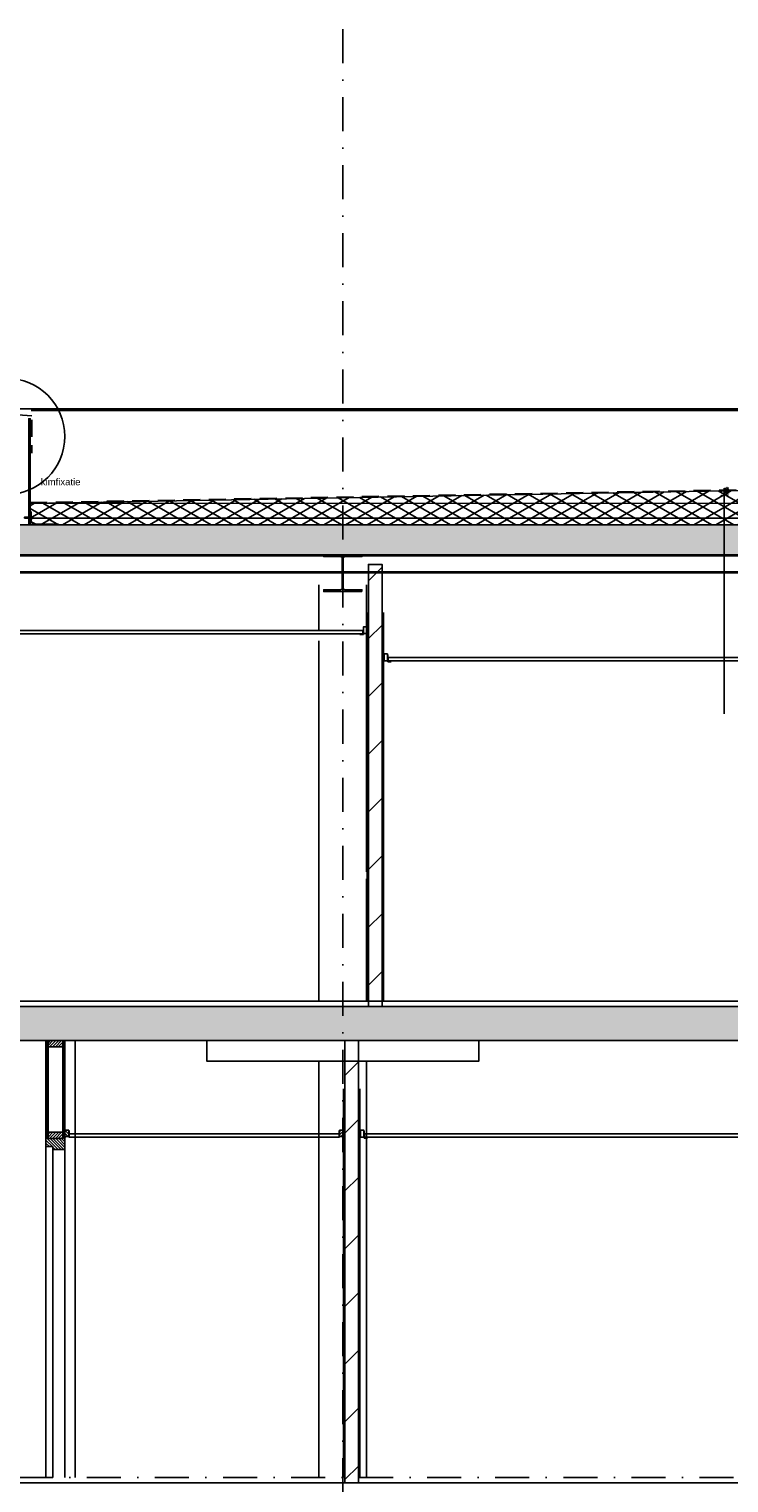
# Model space of a CAD drawing. Extents: x 0 to 317513, y 0 to 193913.
# Tile 79 of 105: x 217918 to 223059, y 157459 to 168143. Entities that reach past the tile are written whole.
import ezdxf

# ---------------------------------------------------------------- set-up
doc = ezdxf.new("R2010")
doc.units = 0
doc.header["$LTSCALE"] = 20
doc.header["$MEASUREMENT"] = 0
doc.header["$PDSIZE"] = -1
for name, pattern in [('DASHDOT', [25, 12.5, -6.25, 0, -6.25]), ('DD1', [2.66667, 1.66667, -0.5, 0, -0.5]), ('HIDDEN', [9.375, 6.25, -3.125])]:
    doc.linetypes.add(name, pattern=pattern)
doc.layers.get('0').update_dxf_attribs({"linetype": 'CONTINUOUS'})
for name, color, linetype in [('_DETAILNUMMERS', 4, 'CONTINUOUS'), ('A--01A1_ACEER', 1, 'CONTINUOUS'), ('A--A21--_F-23-', 9, 'CONTINUOUS'), ('A--A22--_F123-', 9, 'CONTINUOUS'), ('A--A23--_F--3-', 9, 'CONTINUOUS'), ('A--A25--_F--3-', 9, 'CONTINUOUS'), ('A--A31--_F--3-', 9, 'CONTINUOUS'), ('A--A42--_F--3-', 9, 'CONTINUOUS'), ('A--A42--_F-23-', 9, 'CONTINUOUS'), ('A--L13D3_VLOEREN', 3, 'CONTINUOUS'), ('A--L21--', 3, 'CONTINUOUS'), ('A--L21--_F-23-', 4, 'CONTINUOUS'), ('A--L21D1_BUITENWAND', 1, 'CONTINUOUS'), ('A--L21D3_BUITENWAND', 3, 'CONTINUOUS'), ('A--L22--', 3, 'CONTINUOUS'), ('A--L22--_F--3-', 7, 'CONTINUOUS'), ('A--L22D2_BINNENWAND', 2, 'CONTINUOUS'), ('A--L22D3_BINNENWAND', 3, 'CONTINUOUS'), ('A--L23--', 7, 'CONTINUOUS'), ('A--L23--_F--3-', 7, 'CONTINUOUS'), ('A--L24A2_TRAPPEN', 2, 'CONTINUOUS'), ('A--L25--', 7, 'CONTINUOUS'), ('A--L25--_F-23-', 7, 'CONTINUOUS'), ('A--L27DC4_DAKEN', 4, 'HIDDEN'), ('A--L28--', 7, 'CONTINUOUS'), ('A--L28--_F--3-', 1, 'CONTINUOUS'), ('A--L28D1_KONSTRUKTIES', 1, 'CONTINUOUS'), ('A--L31--_F--3-', 7, 'CONTINUOUS'), ('A--L35--', 7, 'CONTINUOUS'), ('A--L35--_F-23-', 7, 'CONTINUOUS'), ('A--L35-D2-_PLAFONDS', 2, 'CONTINUOUS'), ('A--L35-D4-_PLAFONDS', 4, 'CONTINUOUS'), ('A--L351-_F-23-', 7, 'CONTINUOUS'), ('A--L42--', 7, 'CONTINUOUS'), ('A--L42--_F--3-', 7, 'CONTINUOUS'), ('A--L42--_F-23-', 7, 'CONTINUOUS'), ('A--T$1A-_F123_20', 1, 'CONTINUOUS'), ('A--T01A-25_TEKST', 2, 'CONTINUOUS'), ('STRAMIEN', 8, 'DD1'), ('X--LR---_CP', 7, 'CONTINUOUS')]:
    doc.layers.add(name, color=color, linetype=linetype)
doc.styles.add('EB2', font='ARIAL.TTF')
pattern_1 = [(270, (0, 0), (4, -9e-16), [])]
pattern_2 = [(134, (397244.69, 58203.42), (86.320776, 83.359004), []), (129, (397244.69, 58203.42), (-143.64922, -10.04493), [15, -165]), (184, (397244.69, 58203.42), (30.37155, 149.93121), [12, -132]), (78.5486, (397232.72, 58202.59), (-113.27778, 139.88618), [12.74804, -140.22842]), (132.8158, (397245.38, 58243.42), (-213.99344, -29.37358), [22.5, -247.5]), (82.3644, (397227.55, 58240.97), (-183.50393, 198.05632), [19.12206, -210.3426]), (187.8158, (397245.38, 58243.42), (-183.50378, 198.05647), [18, -198]), (158, (397225.21, 58233.77), (-120.76856, -78.42802), [15, -165]), (213, (397225.21, 58233.77), (-46.12453, 145.85721), [12, -132]), (107.5486, (397215.15, 58227.23), (-166.893145, 67.42906), [12.74804, -140.22842]), (141.5, (397244.686, 58203.424), (-1.269641, 66.611074), [0, -130.4, 0, -134, 0, -132.5]), (171.5, (397244.686, 58203.424), (-51.229207, 79.788568), [0, -76.4, 0, -127.4, 0, -50.5]), (211.5, (397289.28, 58202.645), (-106.826954, -2.64699), [0, -50, 0, -156, 0, -207]), (221.5, (397309.28, 58202.3), (-116.270055, 22.053548), [0, -65, 0, -103.6, 0, -147]), (221.5, (397309.28, 58202.3), (-116.270055, 22.053548), [0, -65, 0, -103.6, 0, -147])]

# ---------------------------------------------------------------- blocks, each defined once
blk = doc.blocks.new('Q020259-')
at = {"layer": 'A--A25--_F--3-'}
h = blk.add_hatch(dxfattribs=at)
h.set_pattern_fill('ALFALINE', color=256, scale=15, style=0, pattern_type=2)
h.set_pattern_definition([(45, (0, 0), (-10.6066, 10.6066), [])])
h.paths.add_polyline_path([(0, 0), (0, 46), (28, 46), (28, 0)])
at = {"layer": 'A--L25--_F-23-', "color": 2, "linetype": 'Continuous'}
blk.add_lwpolyline([(0, 0), (0, 46), (28, 46), (28, 0)], close=True, dxfattribs=at)
at = {"layer": 'X--LR---_CP'}
for p in [(0, 0), (0, 0), (28, 0)]:
    blk.add_point(p, dxfattribs=at)
blk = doc.blocks.new('*U804')
at = {"layer": 'A--A42--_F--3-', "linetype": 'Continuous'}
h = blk.add_hatch(dxfattribs=at)
h.set_pattern_fill('ALFALINE', color=256, scale=4, angle=225, style=0)
h.set_pattern_definition(pattern_1)
h.paths.add_polyline_path([(0, 0), (-8, 0), (-8, 700), (0, 700), (8, 700), (8, 0)])
at = {"layer": 'A--L42--_F--3-', "color": 3, "linetype": 'Continuous'}
for points in [[(0, 0), (-8, 0), (-8, 700), (0, 700)], [(0, 0), (8, 0), (8, 700), (0, 700)]]:
    blk.add_lwpolyline(points, dxfattribs=at)
blk = doc.blocks.new('*U803')
at = {"layer": 'A--A42--_F--3-', "linetype": 'Continuous'}
h = blk.add_hatch(dxfattribs=at)
h.set_pattern_fill('ALFALINE', color=256, scale=4, angle=225, style=0)
h.set_pattern_definition(pattern_1)
h.paths.add_polyline_path([(0, 0), (-8, 0), (-8, 700), (0, 700), (8, 700), (8, 0)])
at = {"layer": 'A--L42--_F--3-', "color": 3, "linetype": 'Continuous'}
for points in [[(0, 0), (-8, 0), (-8, 700), (0, 700)], [(0, 0), (8, 0), (8, 700), (0, 700)]]:
    blk.add_lwpolyline(points, dxfattribs=at)
blk = doc.blocks.new('*U801')
at = {"layer": 'A--A22--_F123-', "linetype": 'Continuous'}
h = blk.add_hatch(dxfattribs=at)
h.set_pattern_fill('ALFALINE', color=256, scale=300, style=0)
h.set_pattern_definition([(45, (-220287.35, -157459.32), (-212.13203, 212.13203), [])])
h.paths.add_polyline_path([(0, 0), (-50, 0), (-50, 3250), (0, 3250), (50, 3250), (50, 0)])
at = {"layer": 'A--L22--_F--3-', "color": 4, "linetype": 'Continuous'}
for points in [[(0, 0), (-50, 0), (-50, 3250), (0, 3250)], [(0, 0), (50, 0), (50, 3250), (0, 3250)]]:
    blk.add_lwpolyline(points, dxfattribs=at)
blk = doc.blocks.new('*U800')
at = {"layer": 'A--A22--_F123-', "linetype": 'Continuous'}
h = blk.add_hatch(dxfattribs=at)
h.set_pattern_fill('ALFALINE', color=256, scale=300, style=0)
h.set_pattern_definition([(45, (-220460.6, -160959.32), (-212.13203, 212.13203), [])])
h.paths.add_polyline_path([(0, 0), (-50, 0), (-50, 3250), (0, 3250), (50, 3250), (50, 0)])
at = {"layer": 'A--L22--_F--3-', "color": 4, "linetype": 'Continuous'}
for points in [[(0, 0), (-50, 0), (-50, 3250), (0, 3250)], [(0, 0), (50, 0), (50, 3250), (0, 3250)]]:
    blk.add_lwpolyline(points, dxfattribs=at)
blk = doc.blocks.new('Q031612A')
at = {"layer": 'A--L35--_F-23-', "color": 1, "linetype": 'Continuous'}
for points in [[(0, 0), (0, 11), (-4, 11), (-5, 10), (-5, -10), (-4, -11), (0, -11), (0, -5), (-4, -5), (0, -5), (0, -11), (-4, -11), (-5, -10), (-5, -4), (-4, -5), (-5, -5)], [(-5, 4), (-4, 5), (-5, 5)], [(-4, 5), (0, 5), (0, -5)], [(2, 4), (1, -4)], [(1, 4), (1, -4)], [(3, 4), (2, -4)], [(5, 4), (4, -4)], [(6, 4), (5, -4)], [(8, 4), (7, -4)], [(9, 4), (8, -4)], [(11, 4), (10, -4)], [(12, 4), (11, -4)], [(14, 4), (13, -4)], [(15, 4), (14, -4)], [(17, 4), (16, -4)], [(18, 4), (17, -4)], [(20, 4), (19, -4)], [(21, 4), (20, -4)], [(23, 4), (22, -4)], [(24, 4), (23, -4)], [(26, 4), (25, -4)], [(27, 4), (26, -4)], [(29, 4), (28, -4)], [(30, 4), (29, -4)], [(32, 4), (31, -4)], [(33, 4), (32, -4)], [(35, 4), (34, -4)], [(36, 4), (35, -4)], [(38, 4), (37, -4)], [(39, 4), (38, -4)], [(41, 4), (40, -4)], [(42, 4), (41, -4)], [(44, 4), (43, -4)], [(46, 4), (44, -4)], [(47, 4), (46, -4)], [(48, -3), (47, -4)]]:
    blk.add_lwpolyline(points, dxfattribs=at)
blk.add_lwpolyline([(48, 4), (47, 4), (0, 4), (0, -4), (47, -4), (48, -4)], close=True, dxfattribs=at)
at = {"layer": 'A--L351-_F-23-', "color": 1, "linetype": 'DASHDOT'}
blk.add_lwpolyline([(-8, 0), (52, 0)], dxfattribs=at)
at = {"layer": 'X--LR---_CP', "color": 1, "linetype": 'DASHDOT'}
blk.add_point((0, 0), dxfattribs=at)
blk.add_point((0, 0), dxfattribs=at)
blk.add_point((0, 0), dxfattribs=at)
blk = doc.blocks.new('Q031611-')
at = {"layer": 'A--L35--_F-23-', "color": 1, "linetype": 'Continuous'}
for points in [[(5, 5), (5, 10), (4, 11), (0, 11), (0, 10), (0, 5), (0, 5), (4, 5), (5, 5), (5, 4), (4, 5), (5, 4), (5, -4), (4, -5), (0, -5), (0, -5), (0, -10), (0, -11), (4, -11), (5, -10), (5, -4), (4, -5), (5, -5), (4, -5), (0, -5), (0, -4), (0, -5), (0, 4), (0, 5), (0, 5), (0, 4)], [(0, 4), (0, -5)]]:
    blk.add_lwpolyline(points, dxfattribs=at)
at = {"layer": 'X--LR---_CP', "color": 1, "linetype": 'Continuous'}
blk.add_point((0, 0), dxfattribs=at)
blk.add_point((0, 0), dxfattribs=at)
blk.add_point((0, 0), dxfattribs=at)
blk = doc.blocks.new('*U799')
at = {"layer": 'A--A42--_F-23-', "linetype": 'Continuous'}
h = blk.add_hatch(dxfattribs=at)
h.set_pattern_fill('ALFALINE', color=256, scale=40, style=0)
h.set_pattern_definition([(45, (-217920.59, -164499.32), (-28.284271, 28.284271), [])])
h.paths.add_polyline_path([(0, 0), (-5, 0), (-5, 780), (0, 780), (5, 780), (5, 0)])
at = {"layer": 'A--L42--_F-23-', "color": 2, "linetype": 'Continuous'}
for points in [[(0, 0), (-5, 0), (-5, 780), (0, 780)], [(0, 0), (5, 0), (5, 780), (0, 780)]]:
    blk.add_lwpolyline(points, dxfattribs=at)
blk = doc.blocks.new('*U783')
at = {"layer": 'A--L23--_F--3-', "color": 2, "linetype": 'Continuous'}
blk.add_lwpolyline([(0, 0), (0, 20), (18229, 20), (18229, 0)], dxfattribs=at)
blk = doc.blocks.new('*U776')
at = {"layer": 'A--L23--_F--3-', "color": 2, "linetype": 'Continuous'}
blk.add_lwpolyline([(0, 0), (0, -20), (-14053, -20), (-14053, 0)], dxfattribs=at)
blk = doc.blocks.new('*U744')
at = {"layer": 'A--L23--_F--3-', "color": 2, "linetype": 'Continuous'}
blk.add_lwpolyline([(0, 0), (0, -20), (-6488, -20), (-6488, 0)], dxfattribs=at)
blk = doc.blocks.new('Q020497-')
at = {"layer": 'A--L28--_F--3-', "color": 4, "linetype": 'Continuous'}
blk.add_lwpolyline([(140, -135), (-140, -135), (-140, -122), (-16, -122, 0.414214), (-4, -110), (-4, 110, 0.414214), (-16, 122), (-140, 122), (-140, 135), (140, 135), (140, 122), (16, 122, 0.414214), (4, 110), (4, -110, 0.414214), (16, -122), (140, -122)], format="xyb", close=True, dxfattribs=at)
at = {"layer": 'X--LR---_CP'}
for p in [(-4, 0), (0, 0), (4, 0)]:
    blk.add_point(p, dxfattribs=at)

msp = doc.modelspace()

# ---------------------------------------------------------------- hatches: boundary and pattern name
at = {"layer": 'A--A21--_F-23-'}
h = msp.add_hatch(dxfattribs=at)
h.set_pattern_fill('ALFAISO', color=256, scale=80, angle=270, style=0, pattern_type=2)
h.set_pattern_definition([(330, (88308.34, 68743.42), (40, 69.282032), []), (30, (88308.34, 68743.42), (-40, 69.282032), [])])
h.paths.add_polyline_path([(217925.6, 164499.3), (239022.3, 164499.3), (239022.3, 164827.9), (229031, 164658.4), (228930.8, 164658.9), (223440.9, 164758), (217925.6, 164657.5)])
at = {"layer": 'A--A23--_F--3-'}
h = msp.add_hatch(dxfattribs=at)
h.set_pattern_fill('ALFABET', color=256, scale=20, angle=1, style=0, pattern_type=2)
h.set_pattern_definition([(134, (352898.12, 58303.42), (86.32078, 83.359004), []), (129, (352898.12, 58303.42), (-143.64922, -10.04493), [15, -165]), (184, (352898.12, 58303.42), (30.37155, 149.9312), [12, -132]), (78.5486, (352886.15, 58302.59), (-113.27778, 139.88618), [12.74804, -140.22842]), (132.8158, (352898.82, 58343.42), (-213.99344, -29.37358), [22.5, -247.5]), (82.3644, (352880.98, 58340.97), (-183.50393, 198.05632), [19.12206, -210.3426]), (187.8158, (352898.82, 58343.42), (-183.50378, 198.05647), [18, -198]), (158, (352878.65, 58333.77), (-120.76856, -78.42802), [15, -165]), (213, (352878.65, 58333.77), (-46.12453, 145.85721), [12, -132]), (107.5486, (352868.58, 58327.23), (-166.89315, 67.42906), [12.74804, -140.22842]), (141.5, (352898.12, 58303.424), (-1.269641, 66.611074), [0, -130.4, 0, -134, 0, -132.5]), (171.5, (352898.12, 58303.424), (-51.229207, 79.788568), [0, -76.4, 0, -127.4, 0, -50.5]), (211.5, (352942.71, 58302.645), (-106.826954, -2.64699), [0, -50, 0, -156, 0, -207]), (221.5, (352962.71, 58302.3), (-116.270055, 22.05355), [0, -65, 0, -103.6, 0, -147]), (221.5, (352962.71, 58302.3), (-116.270055, 22.05355), [0, -65, 0, -103.6, 0, -147])])
h.paths.add_polyline_path([(209419.3, 164499.3), (209419.3, 164279.3), (239012.3, 164279.3), (239012.3, 164499.3)])
h = msp.add_hatch(dxfattribs=at)
h.set_pattern_fill('ALFABET', color=256, scale=20, angle=1, style=0, pattern_type=2)
h.set_pattern_definition(pattern_2)
h.paths.add_polyline_path([(219125.6, 160959.3), (219125.6, 160709.3), (216887.3, 160709.3), (216787.3, 160709.3), (216787.3, 160859.4), (216887.3, 160859.4), (216887.3, 160959.3)])
h.paths.add_polyline_path([(219125.6, 160709.3), (219125.6, 160959.3), (220222.3, 160959.3), (220222.3, 160709.3)])
h = msp.add_hatch(dxfattribs=at)
h.set_pattern_fill('ALFABET', color=256, scale=20, angle=1, style=0, pattern_type=2)
h.set_pattern_definition(pattern_2)
h.paths.add_polyline_path([(225622.3, 160709.3), (225622.3, 160959.3), (220222.3, 160959.3), (220222.3, 160709.3)])
at = {"layer": 'A--A25--_F--3-'}
h = msp.add_hatch(dxfattribs=at)
h.set_pattern_fill('ALFALINE', color=256, scale=15, angle=-90, style=0, pattern_type=2)
h.set_pattern_definition([(225, (218165.59, 160909.322), (-10.6066, 10.6066), [])])
h.paths.add_polyline_path([(218165.6, 160709.3), (218056.6, 160709.3), (218056.6, 160663.3), (218165.6, 160663.3)])
h = msp.add_hatch(dxfattribs=at)
h.set_pattern_fill('ALFALINE', color=256, scale=15, angle=-90, style=0, pattern_type=2)
h.set_pattern_definition([(225, (218165.59, 160236.322), (-10.6066, 10.6066), [])])
h.paths.add_polyline_path([(218165.6, 160036.3), (218056.6, 160036.3), (218056.6, 159990.3), (218165.6, 159990.3)])
at = {"layer": 'A--A31--_F--3-'}
h = msp.add_hatch(dxfattribs=at)
h.set_pattern_fill('ALFALINE', color=256, scale=15, style=0, pattern_type=2)
h.set_pattern_definition([(135, (218180.59, 160199.322), (10.6066, 10.6066), [])])
h.paths.add_polyline_path([(218043.7, 159930.3), (218041.6, 159932.4), (218041.6, 159990.3), (218041.6, 159999.3), (218056.6, 159999.3), (218056.6, 159990.3), (218165.6, 159990.3), (218165.6, 159999.3), (218180.6, 159999.3), (218180.6, 159926.3), (218180.6, 159910.3), (218179.6, 159909.3), (218093.6, 159909.3), (218092.6, 159910.3), (218092.6, 159918.3), (218092.6, 159929.6), (218091.9, 159930.3)])

# ---------------------------------------------------------------- linework, layer by layer
for p, q in [((218041.6, 159997.2), (218041.6, 160083.7)), ((218056.6, 159997.2), (218056.6, 160083.7)), ((218165.6, 159996.1), (218165.6, 160088)), ((218180.6, 159996.1), (218180.6, 160088)), ((220227.3, 159996.1), (220227.3, 160088))]:
    msp.add_line(p, q)
for centre, radius in [((222997, 164747.5), 0.331), ((222997, 164747.5), 0.331), ((222997, 164747.5), 0.331), ((222997, 164747.5), 0.331), ((223006.5, 164740.4), 0.331), ((223030.6, 164761.7), 5.94), ((223029.1, 164762.2), 0.331), ((223039.1, 164750.3), 7.92), ((223032.9, 164739.5), 0.331), ((223035.5, 164765.3), 0.331), ((223041.4, 164742.6), 0.331), ((223041.5, 164742.6), 0.331), ((223044.2, 164774), 0.331), ((223045.8, 164762.6), 0.331), ((223045.8, 164762.6), 0.331), ((223046.6, 164765.2), 0.331), ((223046.7, 164735.8), 0.331), ((223048.6, 164742.4), 0.331), ((223051.2, 164765.2), 0.331), ((223053.3, 164744.1), 0.331), ((223053.6, 164771.6), 0.331), ((223053.7, 164742.3), 0.331), ((223053.9, 164772.1), 0.331), ((223054.2, 164737.6), 0.331), ((223056.1, 164759.9), 0.331), ((223056.4, 164760.1), 0.331), ((223058.8, 164735.3), 0.331), ((223003.3, 164714), 0.331), ((223037.9, 164715), 0.331), ((223038.5, 164734.7), 0.331), ((223042.6, 164722.7), 0.331), ((223042.8, 164722.8), 0.331), ((223045.8, 164729.8), 0.331), ((223046.1, 164716.8), 0.331), ((223048.2, 164728.8), 0.331), ((223053.7, 164719.7), 0.331)]:
    msp.add_circle(centre, radius)
at = {"layer": '_DETAILNUMMERS'}
msp.add_circle((217752.1, 165149.6), 427.3, dxfattribs=at)
at = {"layer": 'A--01A1_ACEER'}
for p, q in [((238773.5, 165339.4), (217931.8, 165339.4)), ((220047.3, 163724.3), (220047.3, 164059.3)), ((220047.3, 157499.3), (220047.3, 160559.3)), ((218041.6, 159930.3), (218041.6, 157499.3)), ((218180.6, 159999.3), (218180.6, 157499.3)), ((218092.6, 159909.3), (218092.6, 157499.3))]:
    msp.add_line(p, q, dxfattribs=at)
at = {"layer": 'A--L13D3_VLOEREN'}
for p, q in [((239022.3, 164659.3), (217925.6, 164657.5)), ((217923.6, 164499.3), (217923.6, 164579.3)), ((217927.6, 164579.3), (217923.6, 164579.3)), ((217927.6, 164503.3), (217927.6, 164579.3)), ((239000.3, 164548.5), (217942.8, 164547.5)), ((218123.6, 164499.3), (217923.6, 164499.3)), ((218133.6, 164503.3), (217937.6, 164503.3)), ((218123.6, 164499.3), (218123.6, 164503.3))]:
    msp.add_line(p, q, dxfattribs=at)
msp.add_lwpolyline([(217928.6, 164525.3), (217928.6, 164593.7), (217915.6, 164606.7), (217915.6, 164638.7), (217919.6, 164638.7), (217919.6, 164608.3), (217932.6, 164595.3), (217932.6, 164525.3)], close=True, dxfattribs=at)
at = {"layer": 'A--L21--'}
msp.add_lwpolyline([(217925.6, 164499.3), (239022.3, 164499.3), (239022.3, 164827.9), (229031, 164658.4), (228930.8, 164658.9), (223440.9, 164758), (223440.9, 164758), (217925.6, 164657.5)], close=True, dxfattribs=at)
at = {"layer": 'A--L21--_F-23-', "linetype": 'Continuous'}
msp.add_lwpolyline([(209419.3, 164499.3), (209419.3, 164279.3), (239012.3, 164279.3), (239012.3, 164499.3)], close=True, dxfattribs=at)
for points in [[(235193.3, 160959.3), (235193.3, 160959.3), (216887.3, 160959.3), (216887.3, 160859.4)], [(216887.3, 160709.3), (235193.3, 160709.3), (235193.3, 160879.3)]]:
    msp.add_lwpolyline(points, dxfattribs=at)
at = {"layer": 'A--L21D1_BUITENWAND'}
msp.add_line((238843.6, 165352.1), (217931.8, 165352.1), dxfattribs=at)
at = {"layer": 'A--L21D3_BUITENWAND'}
msp.add_line((217942.8, 165352.1), (203335.3, 165352.1), dxfattribs=at)
at = {"layer": 'A--L22D2_BINNENWAND'}
for p, q in [((220400.6, 160999.3), (220400.6, 163856)), ((220520.6, 160999.3), (220520.6, 163856)), ((220227.4, 157499.3), (220227.3, 160356)), ((220347.4, 157499.3), (220347.4, 160356))]:
    msp.add_line(p, q, dxfattribs=at)
at = {"layer": 'A--L22D3_BINNENWAND'}
msp.add_line((218255.6, 157499.3), (218255.6, 160709.3), dxfattribs=at)
at = {"layer": 'A--L24A2_TRAPPEN'}
msp.add_line((216882, 160999.3), (218142.5, 160999.3), dxfattribs=at)
at = {"layer": 'A--L25--_F-23-', "color": 2, "linetype": 'Continuous'}
for points in [[(218165.6, 160709.3), (218056.6, 160709.3), (218056.6, 160663.3), (218165.6, 160663.3)], [(218165.6, 160036.3), (218056.6, 160036.3), (218056.6, 159990.3), (218165.6, 159990.3)]]:
    msp.add_lwpolyline(points, close=True, dxfattribs=at)
at = {"layer": 'A--L27DC4_DAKEN'}
for p, q in [((217646.7, 165317.2), (217937.5, 165301.1)), ((217937.5, 165271.7), (217937.5, 165025.7))]:
    msp.add_line(p, q, dxfattribs=at)
msp.add_lwpolyline([(217925.6, 164662.5), (217925.6, 164662.5), (223440.9, 164763), (223440.9, 164763), (228998.3, 164663.6), (228998.3, 164663.6), (239021.7, 164832.9), (239022.3, 164945.4)], dxfattribs=at)
at = {"layer": 'A--L28D1_KONSTRUKTIES'}
for p, q in [((238578.1, 164270.8), (209545.1, 164270.8)), ((238578.1, 164154.8), (209545.1, 164154.8)), ((238578.1, 164146.3), (209545.1, 164146.3)), ((220397.3, 161948.8), (220397.3, 164059.3)), ((220047.3, 160999.3), (220047.3, 163647.2)), ((220397.3, 160999.3), (220397.3, 161899.3)), ((220397.3, 157499.3), (220397.3, 160559.3))]:
    msp.add_line(p, q, dxfattribs=at)
msp.add_lwpolyline([(221222.3, 160709.3), (221222.3, 160559.3), (219222.3, 160559.3), (219222.3, 160709.3)], dxfattribs=at)
at = {"layer": 'A--L31--_F--3-', "color": 2, "linetype": 'Continuous'}
msp.add_lwpolyline([(218043.7, 159930.3), (218041.6, 159932.4), (218041.6, 159990.3), (218041.6, 159999.3), (218056.6, 159999.3), (218056.6, 159999.3), (218056.6, 159990.3), (218165.6, 159990.3), (218165.6, 159999.3), (218180.6, 159999.3), (218180.6, 159926.3), (218180.6, 159910.3), (218179.6, 159909.3), (218093.6, 159909.3), (218092.6, 159910.3), (218092.6, 159918.3), (218092.6, 159929.6), (218091.9, 159930.3)], close=True, dxfattribs=at)
at = {"layer": 'A--L35-D2-_PLAFONDS'}
for points in [[(220370.8, 163724.3), (209464, 163724.3), (209464, 163699.3), (220370.8, 163699.3)], [(220400.6, 163700.8), (220375.6, 163700.8), (220375.6, 163750.8), (220400.6, 163750.8)], [(220525.6, 163500.6), (220550.6, 163500.6), (220550.6, 163550.6), (220525.6, 163550.6)], [(220555.3, 163524.1), (232405.7, 163524.1), (232405.7, 163499.1), (220555.3, 163499.1)], [(220352.4, 160000.6), (220377.4, 160000.6), (220377.4, 160050.6), (220352.4, 160050.6)], [(220382.1, 160024.1), (232405.7, 160024.1), (232405.7, 159999.1), (220382.1, 159999.1)]]:
    msp.add_lwpolyline(points, close=True, dxfattribs=at)
msp.add_lwpolyline([(218212.8, 160024.3), (220195.1, 160024.3), (220195.1, 159999.3), (218212.8, 159999.3)], dxfattribs=at)
at = {"layer": 'A--L35-D4-_PLAFONDS'}
for p, q in [((220348.4, 163693.8), (220373.4, 163693.8)), ((220373.4, 163693.8), (220373.4, 163743.8)), ((220552.8, 163493.5), (220552.8, 163543.5)), ((220577.8, 163493.5), (220552.8, 163493.5)), ((218212.8, 159997.3), (218212.8, 160047.3)), ((218212.8, 159997.3), (218212.8, 160047.3)), ((218212.8, 159997.3), (218212.8, 160047.3)), ((218212.8, 159997.3), (218212.8, 160047.3)), ((220195.1, 159997.3), (220195.1, 160047.3)), ((220195.1, 159997.3), (220195.1, 160047.3)), ((220379.6, 159993.5), (220379.6, 160043.5)), ((220404.6, 159993.5), (220379.6, 159993.5))]:
    msp.add_line(p, q, dxfattribs=at)
at = {"layer": 'A--T$1A-_F123_20', "const_width": 4.75}
for points in [[(223025.8, 164766, 1), (223020.5, 164766, 1)], [(223025.8, 164736.4, 1), (223020.5, 164736.4, 1)], [(223025.8, 164723.2, 1), (223020.5, 164723.2, 1)], [(223025.8, 164566.1, 1), (223020.5, 164566.1, 1)], [(223025.8, 164433.4, 1), (223020.5, 164433.4, 1)], [(223025.8, 164259.3, 1), (223020.5, 164259.3, 1)]]:
    msp.add_lwpolyline(points, format="xyb", close=True, dxfattribs=at)
at = {"layer": 'A--T01A-25_TEKST'}
msp.add_line((223023.2, 163110.5), (223023.2, 164766), dxfattribs=at)
at = {"layer": 'STRAMIEN', "linetype": 'DASHDOT'}
for p, q in [((220222.3, 168142.5), (220222.3, 148770)), ((150828.6, 164499.3), (241970.6, 164499.3)), ((150738.4, 160999.3), (241970.6, 160999.3)), ((150828.6, 157499.3), (241970.6, 157499.3))]:
    msp.add_line(p, q, dxfattribs=at)
at = {"layer": 'X--LR---_CP'}
for p in [(218165.6, 159990.3), (218180.6, 159999.3), (218180.6, 159999.3), (218180.6, 159999.3), (218180.6, 159999.3), (218180.6, 159999.3), (218180.6, 159999.3)]:
    msp.add_point(p, dxfattribs=at)

# ---------------------------------------------------------------- block references
at = {"layer": 'A--L22--'}
for name, p in [('*U800', (220460.6, 160959.3)), ('*U801', (220287.4, 157459.3))]:
    msp.add_blockref(name, p, dxfattribs=at)
at = {"layer": 'A--L23--'}
for name, p in [('*U783', (216887.3, 160979.3)), ('*U744', (220237.4, 157479.3)), ('*U776', (234390.7, 157479.3))]:
    msp.add_blockref(name, p, dxfattribs=at)
at = {"layer": 'A--L25--', "xscale": -1}
msp.add_blockref('Q020259-', (218208.6, 160004.3), dxfattribs=at)
msp.add_blockref('Q020259-', (218208.6, 160004.3), dxfattribs=at)
msp.add_blockref('Q020259-', (218208.6, 160004.3), dxfattribs=at)
msp.add_blockref('Q020259-', (218208.6, 160004.3), dxfattribs=at)
at = {"layer": 'A--L25--'}
msp.add_blockref('Q020259-', (220199.3, 160004.3), dxfattribs=at)
msp.add_blockref('Q020259-', (220199.3, 160004.3), dxfattribs=at)
at = {"layer": 'A--L28--'}
msp.add_blockref('Q020497-', (220222.3, 164144.3), dxfattribs=at)
at = {"layer": 'A--L35--', "rotation": 180}
msp.add_blockref('Q031612A', (217932.6, 164552.8), dxfattribs=at)
at = {"layer": 'A--L35--', "xscale": -1}
msp.add_blockref('Q031611-', (217923.6, 164552.8), dxfattribs=at)
at = {"layer": 'A--L42--'}
for name, p in [('*U799', (217920.6, 164499.3)), ('*U804', (218049.1, 160009.3)), ('*U803', (218173.1, 160009.3))]:
    msp.add_blockref(name, p, dxfattribs=at)

# ---------------------------------------------------------------- texts
at = {"layer": 'A--T$1A-_F123_20', "style": 'EB2'}
msp.add_text('kimfixatie', height=50, dxfattribs=at).set_placement((218003.8, 164790.3))

doc.saveas('drawing.dxf')
